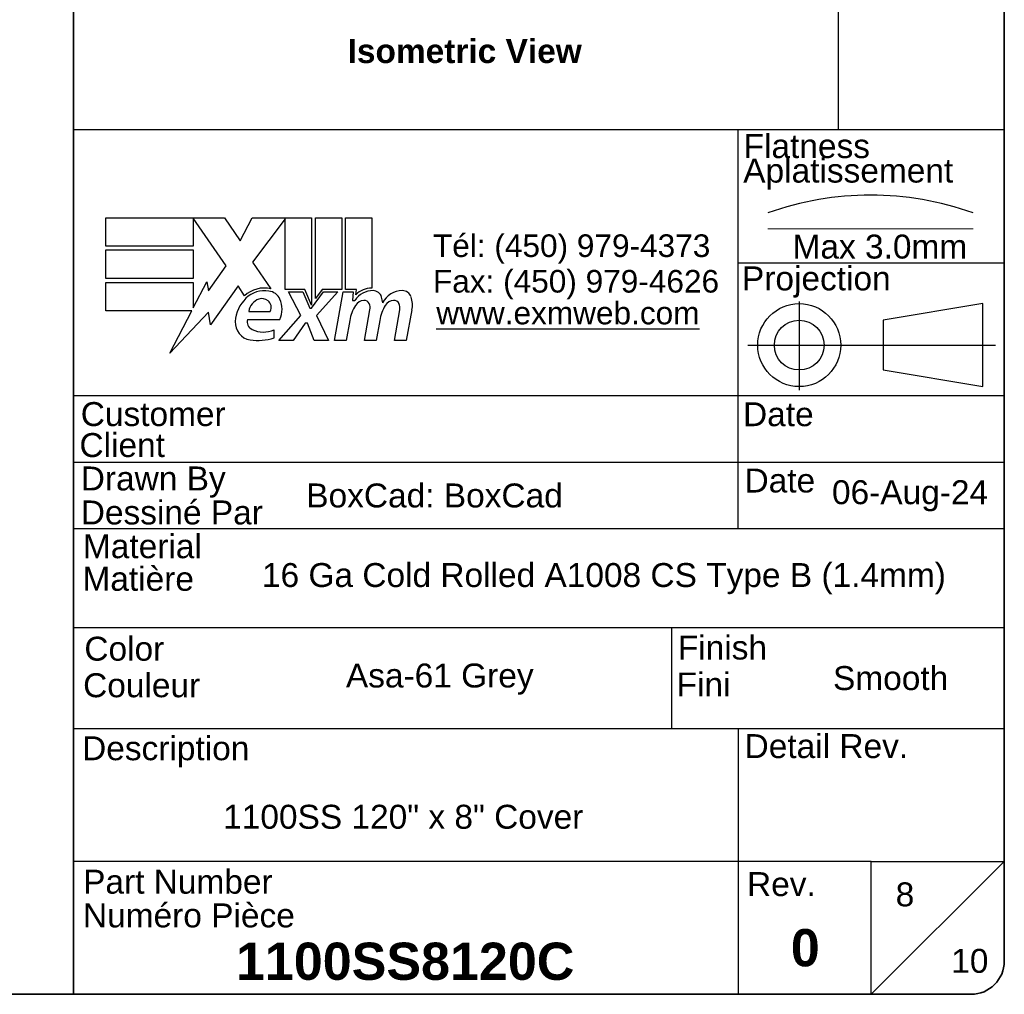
# Model space of a CAD drawing. Header units: inches. Extents: x 0 to 401, y -11 to 260.
# Tile 28 of 45: x 308 to 397, y 6 to 94. Entities that reach past the tile are written whole.
import ezdxf
from ezdxf.enums import TextEntityAlignment as Align

# ---------------------------------------------------------------- set-up
doc = ezdxf.new("R2010")
doc.units = ezdxf.units.IN
doc.header["$LTSCALE"] = 24.054
doc.header["$MEASUREMENT"] = 0
doc.linetypes.add('CHAIN', pattern=[0.7087, 0.4724, -0.0591, 0.1181, -0.0591])
doc.linetypes.add('DASHED', pattern=[0.2067, 0.1654, -0.0413])
doc.layers.get('0').update_dxf_attribs({"lineweight": 25})
for name, color, linetype, lineweight in [('Centerline(ANSI)', 7, 'Continuous', 25), ('Sketch Geometry(ANSI)', 7, 'Continuous', 25), ('Symbols(ANSI)', 7, 'Continuous', 25)]:
    doc.layers.add(name, color=color, linetype=linetype, lineweight=lineweight)
doc.styles.add('Current-ANSI', font='arial.ttf')
doc.styles.add('Dimension-ANSI', font='arialbd.ttf')
doc.styles.add('Text Style44', font='arialbd.ttf')
doc.styles.add('Text Style83', font='FRE3OF9X.TTF')

# ---------------------------------------------------------------- blocks, each defined once
blk = doc.blocks.new('Title Blocks EXM - ANSI B')
for p, q in [((13.3719, 3.063), (13.3719, 3.17)), ((13.3719, 3.17), (13.8179, 3.17)), ((13.8239, 2.989), (13.7009, 3.1679)), ((13.7009, 3.1679), (13.7009, 3.063)), ((13.8179, 3.17), (13.8766, 3.0829)), ((13.8766, 3.0829), (13.9229, 3.17)), ((13.9229, 3.17), (14.1459, 3.17)), ((14.0459, 3.1658), (13.9239, 3.0025)), ((14.0459, 2.9005), (14.0459, 3.1658)), ((14.1459, 3.17), (14.1459, 2.8416)), ((14.1599, 3.17), (14.2589, 3.17)), ((14.1599, 2.866), (14.1599, 3.17)), ((14.2589, 3.17), (14.2589, 2.9005)), ((14.2729, 3.17), (14.3719, 3.17)), ((14.2729, 2.9005), (14.2729, 3.17)), ((14.3719, 3.17), (14.3719, 2.905)), ((13.7009, 3.063), (13.3719, 3.063)), ((13.3719, 3.049), (13.7009, 3.049)), ((13.3719, 2.942), (13.3719, 3.049)), ((13.7009, 3.049), (13.7009, 2.942)), ((13.9239, 3.0025), (13.9929, 2.903)), ((13.7584, 2.8954), (13.8239, 2.989)), ((13.7009, 2.942), (13.3719, 2.942)), ((13.3719, 2.82), (13.3719, 2.927)), ((13.3719, 2.927), (13.7009, 2.927)), ((13.7009, 2.831), (13.7519, 2.929)), ((13.7009, 2.927), (13.7009, 2.831)), ((13.7519, 2.929), (13.7584, 2.8954)), ((13.8699, 2.9145), (13.7651, 2.7677)), ((13.893, 2.876), (13.8699, 2.9145)), ((14.1209, 2.9005), (14.0459, 2.9005)), ((14.0589, 2.891), (14.1129, 2.891)), ((14.1049, 2.802), (14.0589, 2.891)), ((14.1129, 2.891), (14.1389, 2.8297)), ((14.1459, 2.8416), (14.1209, 2.9005)), ((14.1459, 2.8297), (14.1904, 2.891)), ((14.1849, 2.9005), (14.1599, 2.866)), ((14.2449, 2.891), (14.1639, 2.8026)), ((14.2589, 2.9005), (14.1849, 2.9005)), ((14.1904, 2.891), (14.2449, 2.891)), ((14.2319, 2.709), (14.264, 2.891)), ((14.264, 2.891), (14.3019, 2.891)), ((14.3139, 2.9005), (14.2729, 2.9005)), ((14.3019, 2.891), (14.2991, 2.859)), ((14.3121, 2.88), (14.3139, 2.9005)), ((14.2991, 2.859), (14.3087, 2.859)), ((13.6951, 2.82), (13.3719, 2.82)), ((13.6123, 2.661), (13.6951, 2.82)), ((13.7585, 2.815), (13.6123, 2.661)), ((13.7651, 2.7677), (13.7585, 2.815)), ((13.9099, 2.818), (13.9899, 2.818)), ((14.1389, 2.8297), (14.1459, 2.8297)), ((14.3449, 2.709), (14.3651, 2.824)), ((14.4568, 2.709), (14.4771, 2.824)), ((14.523, 2.8232), (14.5008, 2.709)), ((13.9049, 2.788), (14.0269, 2.788)), ((14.0229, 2.709), (14.1049, 2.802)), ((14.1639, 2.8026), (14.2089, 2.709)), ((14.2891, 2.784), (14.2759, 2.709)), ((14.4021, 2.784), (14.3889, 2.709)), ((14.0049, 2.718), (14.0049, 2.748)), ((14.1219, 2.774), (14.0769, 2.709)), ((14.1299, 2.774), (14.1219, 2.774)), ((14.1549, 2.709), (14.1299, 2.774)), ((14.0769, 2.709), (14.0229, 2.709)), ((14.2089, 2.709), (14.1549, 2.709)), ((14.2759, 2.709), (14.2319, 2.709)), ((14.3889, 2.709), (14.3449, 2.709)), ((14.5008, 2.709), (14.4568, 2.709))]:
    blk.add_line(p, q)
for centre, radius, start, end in [((13.9683, 2.7958), 0.11, 77.079, 133.1785), ((13.9683, 2.7958), 0.0996, 80.4085, 134.1684), ((13.9805, 2.8435), 0.0507, 23.8445, 85.0802), ((14.3761, 2.8159), 0.08, 89.4776, 147.4114), ((14.3702, 2.825), 0.08, 88.7952, 136.5849), ((14.3766, 2.8621), 0.0338, 16.9928, 89.4776), ((14.4864, 2.814), 0.0819, 89.6788, 153.9508), ((14.4867, 2.8609), 0.035, 18.4748, 89.6788), ((13.9913, 2.772), 0.1327, 134.1684, 176.5646), ((13.9654, 2.8111), 0.056, 109.3797, 172.9975), ((13.959, 2.8295), 0.0365, 51.1652, 109.3797), ((13.9619, 2.8332), 0.0318, 331.4547, 51.1652), ((13.9409, 2.826), 0.094, 336.1555, 23.8445), ((14.3463, 2.8176), 0.042, 96.03, 147.5992), ((14.344, 2.8395), 0.02, 23.5571, 96.03), ((14.3171, 2.8439), 0.096, 3.6169, 16.9928), ((14.4583, 2.8176), 0.042, 96.1027, 147.6083), ((14.456, 2.8395), 0.02, 23.5487, 96.1027), ((14.4288, 2.8415), 0.096, 349, 18.4748), ((14.4417, 2.757), 0.155, 147.5992, 170), ((14.3248, 2.8311), 0.041, 350, 23.5571), ((14.5551, 2.7593), 0.155, 148.5584, 170.8257), ((14.4367, 2.8311), 0.041, 349.9922, 23.5487), ((13.9245, 2.776), 0.0658, 176.5646, 261.5605), ((13.9355, 2.7789), 0.032, 163.5261, 244.6784), ((13.9656, 2.8424), 0.1023, 244.6784, 292.5609), ((13.9446, 2.9112), 0.2024, 261.5605, 287.3343)]:
    blk.add_arc(centre, radius, start, end)
at = {"layer": 'Centerline(ANSI)', "linetype": 'DASHED', "lineweight": 18, "ltscale": 0.507983}
blk.add_line((15.8615, 3.1283), (16.6325, 3.1283), dxfattribs=at)
at = {"layer": 'Centerline(ANSI)', "linetype": 'CHAIN', "ltscale": 0.185148}
blk.add_line((15.979, 2.8548), (15.979, 2.5213), dxfattribs=at)
at = {"layer": 'Centerline(ANSI)', "linetype": 'CHAIN', "ltscale": 0.437897}
blk.add_line((15.7859, 2.691), (16.7169, 2.691), dxfattribs=at)
at = {"layer": 'Sketch Geometry(ANSI)'}
for p, q in [((16.125, 10.687), (16.125, 3.5)), ((16.75, 10.562), (16.75, 0.375)), ((16.75, 3.5), (13.25, 3.5)), ((15.75, 2), (15.75, 3.5)), ((15.75, 3), (16.75, 3)), ((16.6692, 2.847), (16.2942, 2.7845)), ((16.6692, 2.535), (16.6692, 2.847)), ((16.2942, 2.7845), (16.2942, 2.5975)), ((16.2942, 2.5975), (16.6692, 2.535)), ((16.75, 2.5), (13.25, 2.5)), ((16.75, 2.25), (13.25, 2.25)), ((16.75, 2), (13.25, 2)), ((13.25, 1.6292), (16.75, 1.6292)), ((15.4988, 1.6292), (15.4988, 1.25)), ((13.25, 1.25), (16.75, 1.25)), ((15.75, 1.25), (15.75, 0.75)), ((15.75, 0.75), (13.25, 0.75)), ((16.25, 0.75), (15.75, 0.75)), ((15.75, 0.75), (15.75, 0.25)), ((16.25, 0.25), (16.25, 0.75)), ((16.25, 0.75), (16.75, 0.75)), ((16.25, 0.25), (16.75, 0.75)), ((16.625, 0.25), (13.25, 0.25))]:
    blk.add_line(p, q, dxfattribs=at)
at = {"layer": 'Sketch Geometry(ANSI)', "linetype": 'Continuous', "lineweight": 35}
for p in [(13.25, 8.625), (13.25, 0.25)]:
    blk.add_line(p, (13.25, 3.5), dxfattribs=at)
at = {"layer": 'Sketch Geometry(ANSI)'}
for radius in [0.156, 0.0935]:
    blk.add_circle((15.979, 2.691), radius, dxfattribs=at)
for centre, radius, start, end in [((16.247, 2.1118), 1.1434, 70.2973, 109.7027), ((16.625, 0.375), 0.125, 270, 0)]:
    blk.add_arc(centre, radius, start, end, dxfattribs=at)
at = {"layer": 'Symbols(ANSI)', "color": 7, "char_height": 0.09, "style": 'Current-ANSI'}
for s, insert, attachment_point in [('\\fArial|b1|i0;{\\H0.0900;Isometric View}', (14.2811, 3.8417), 1), ('Flatness', (15.7699, 3.3932), 7), ('Aplatissement', (15.7685, 3.2751), 7), ('Max 3.0mm', (15.9539, 3.0153), 7), ('Projection', (15.7637, 2.8698), 7), ('Customer', (13.2778, 2.3855), 7), ('Date', (15.7677, 2.385), 7), ('Client', (13.273, 2.269), 7), ('Drawn By', (13.2779, 2.1175), 7), ('Dessiné Par', (13.2779, 2.0156), 7), ('Material', (13.2861, 1.8886), 7), ('Matière', (13.2843, 1.7661), 7), ('Color', (13.2914, 1.5033), 7), ('Finish', (15.5226, 1.5076), 7), ('Couleur', (13.2867, 1.3658), 7), ('Fini', (15.5179, 1.37), 7), ('Detail Rev.', (15.7736, 1.137), 7), ('Description', (13.2829, 1.1031), 7), ('Part Number', (13.2867, 0.6271), 7), ('Numéro Pièce', (13.2862, 0.5004), 7)]:
    blk.add_mtext(s, dxfattribs=dict(at, insert=insert, attachment_point=attachment_point))
at = {"layer": 'Symbols(ANSI)', "color": 7, "insert": (14.6019, 3.1074), "char_height": 0.085, "attachment_point": 1, "line_spacing_factor": 0.944221, "style": 'Current-ANSI'}
blk.add_mtext('\\fArial|b0|i0;{\\H0.0850;Tél: (450) 979-4373\\PFax: (450) 979-4626}', dxfattribs=at)
at = {"layer": 'Symbols(ANSI)', "color": 5, "true_color": 0x0000ff, "insert": (14.6145, 2.8542), "char_height": 0.085, "attachment_point": 1, "style": 'Dimension-ANSI'}
blk.add_mtext('\\fArial|b0|i0;{\\H0.0850;\\Lwww.exmweb.com}', dxfattribs=at)
at = {"layer": 'Symbols(ANSI)', "color": 7, "char_height": 0.09, "style": 'Current-ANSI'}
for s, insert, width, attachment_point in [('Date', (15.7734, 2.1356), 0.265541, 7), ('BoxCad: BoxCad', (14.1257, 2.1251), 1.623619, 4), ('Rev.', (15.7827, 0.6181), 0.258544, 7)]:
    blk.add_mtext(s, dxfattribs=dict(at, insert=insert, width=width, attachment_point=attachment_point))
at = {"layer": 'Symbols(ANSI)', "color": 7, "style": 'Current-ANSI'}
for tag, p in [('REV1', (13.3753, 10.3127)), ('REV1DATE', (15.7496, 10.31)), ('REV1BY', (16.4371, 10.3133)), ('REV2', (13.3734, 9.9377)), ('REV2DATE', (15.7475, 9.9406)), ('REV2BY', (16.4372, 9.9385)), ('REV3', (13.3741, 9.563)), ('REV3DATE', (15.7516, 9.563)), ('REV3BY', (16.4372, 9.5635)), ('REV4', (13.3766, 9.1879)), ('REV4DATE', (15.7516, 9.1879)), ('REV4BY', (16.4411, 9.1885)), ('REV5', (13.3734, 8.8129)), ('REV5DATE', (15.7516, 8.8129)), ('REV5BY', (16.4379, 8.8113)), ('MFG_APPROVED_DATE', (16.3934, 2.3745)), ('DETAIL_REV', (16.2494, 0.9257))]:
    blk.add_attdef(tag, text='', height=0.09, dxfattribs=at).set_placement(p, align=Align.MIDDLE_CENTER)
for tag, p in [('REV1DESC', (13.5255, 10.3098)), ('REV2DESC', (13.5253, 9.9374)), ('REV3DESC', (13.528, 9.5635)), ('REV4DESC', (13.533, 9.1903)), ('REV5DESC', (13.5322, 8.8113)), ('COMPANY', (14.1202, 2.375))]:
    blk.add_attdef(tag, text='', height=0.09, dxfattribs=at).set_placement(p, align=Align.MIDDLE_LEFT)
at = {"layer": 'Symbols(ANSI)', "color": 7, "style": 'Text Style83'}
blk.add_attdef('BARCODE_001', (16.6422, 4.1418), '', height=0.4, rotation=90, dxfattribs=at)
at = {"layer": 'Symbols(ANSI)', "color": 7}
for tag, p, height, style in [('IDW_DATE_001', (16.1021, 2.093), 0.09, 'Current-ANSI'), ('MATERIEL_001', (13.9591, 1.7815), 0.09, 'Current-ANSI'), ('COLOR_001', (14.2747, 1.4037), 0.09, 'Current-ANSI'), ('FINISH_001', (16.106, 1.3941), 0.09, 'Current-ANSI'), ('IDW_DESC_001', (13.8132, 0.8726), 0.09, 'Current-ANSI'), ('Sheet_Number_001', (16.3416, 0.5807), 0.09, 'Current-ANSI'), ('IDW_REV_001', (15.9474, 0.3552), 0.14, 'Text Style44'), ('IDW_NAME_001', (13.8613, 0.3043), 0.14, 'Text Style44'), ('Number_of_sheets_001', (16.5505, 0.3309), 0.09, 'Current-ANSI')]:
    blk.add_attdef(tag, p, '', height=height, dxfattribs=dict(at, style=style))
blk = doc.blocks.new('Borders 8_EXM - B (Inch)')
at = {"layer": 'Sketch Geometry(ANSI)', "linetype": 'Continuous', "lineweight": 35}
for p, q in [((16.5229, 0.3795), (16.5229, 10.5665)), ((0.3979, 0.2545), (16.3979, 0.2545))]:
    blk.add_line(p, q, dxfattribs=at)
blk.add_arc((16.3979, 0.3795), 0.125, 270, 0, dxfattribs=at)
at = {"layer": 'Symbols(ANSI)', "color": 7, "style": 'Current-ANSI'}
blk.add_attdef('FILENAME_AND_PATH_001', (6.1601, 10.7181), '', height=0.09, dxfattribs=at)

msp = doc.modelspace()

# ---------------------------------------------------------------- block references
at = {"xscale": 24.0539995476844, "yscale": 24.0539995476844, "zscale": 24.0539995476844}
msp.add_blockref('Borders 8_EXM - B (Inch)', (0, 0), dxfattribs=at)
ref = msp.add_blockref('Title Blocks EXM - ANSI B', (-5.4637, 0.1093), dxfattribs=dict(xscale=24.0539995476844, yscale=24.0539995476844, zscale=24.0539995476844))
ref.add_attrib('COLOR_001', 'Asa-61 Grey', (337.9004, 33.8741), dxfattribs={"layer": 'Symbols(ANSI)', "color": 7, "height": 2.16486, "style": 'Current-ANSI'})
ref.add_attrib('IDW_DATE_001', '06-Aug-24', (381.8571, 50.4535), dxfattribs={"layer": 'Symbols(ANSI)', "color": 7, "height": 2.16486, "style": 'Current-ANSI'})
ref.add_attrib('IDW_REV_001', '0', (378.1342, 8.6542), dxfattribs={"layer": 'Symbols(ANSI)', "color": 7, "height": 3.3676, "style": 'Text Style44'})
ref.add_attrib('Sheet_Number_001', '8', (387.6169, 14.0778), dxfattribs={"layer": 'Symbols(ANSI)', "color": 7, "height": 2.1649, "style": 'Current-ANSI'})
ref.add_attrib('Number_of_sheets_001', '10', (392.6431, 8.068), dxfattribs={"layer": 'Symbols(ANSI)', "color": 7, "height": 2.16486, "style": 'Current-ANSI'})
ref.add_attrib('IDW_DESC_001', '1100SS 120" x 8" Cover', (326.7996, 21.0992), dxfattribs={"layer": 'Symbols(ANSI)', "color": 7, "height": 2.16486, "style": 'Current-ANSI'})
ref.add_attrib('IDW_NAME_001', '1100SS8120C', (327.9569, 7.43), dxfattribs={"layer": 'Symbols(ANSI)', "color": 7, "height": 3.36756, "style": 'Text Style44'})
ref.add_attrib('FINISH_001', 'Smooth', (381.9499, 33.6426), dxfattribs={"layer": 'Symbols(ANSI)', "color": 7, "height": 2.16486, "style": 'Current-ANSI'})
ref.add_attrib('MATERIEL_001', '16 Ga Cold Rolled A1008 CS Type B (1.4mm)', (330.3075, 42.9624), dxfattribs={"layer": 'Symbols(ANSI)', "color": 7, "height": 2.16486, "style": 'Current-ANSI'})

doc.saveas('drawing.dxf')
